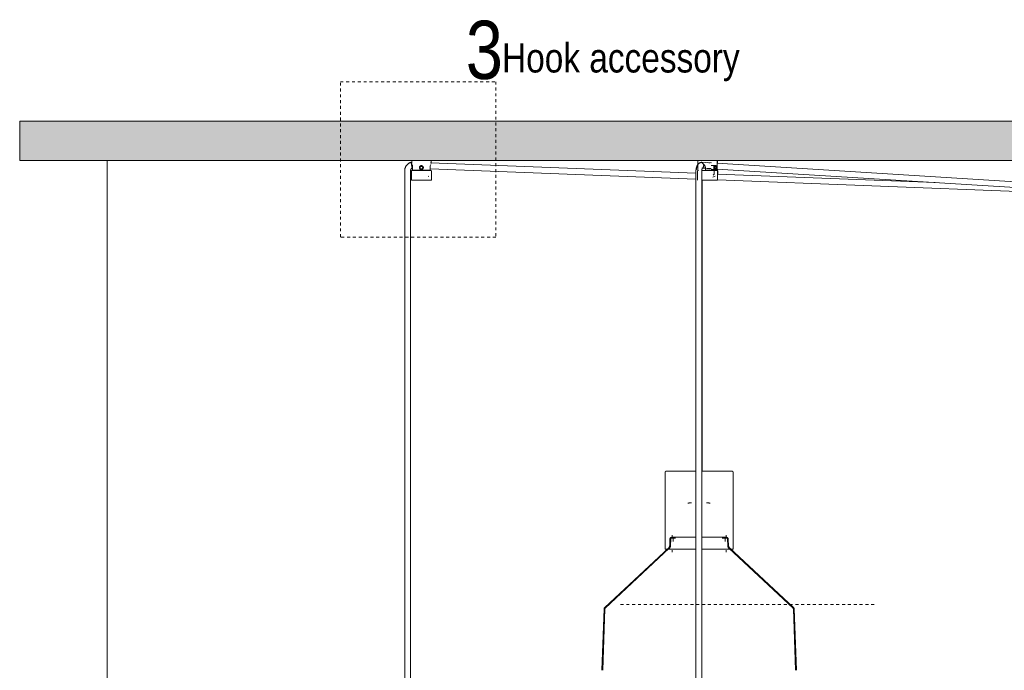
# Model space of a CAD drawing. Header units: millimetres. Extents: x 5395 to 10045, y 397 to 7363.
# Tile 3 of 9: x 5395 to 6408, y 1475 to 2145. Entities that reach past the tile are written whole.
import ezdxf

# ---------------------------------------------------------------- set-up
doc = ezdxf.new("R2010")
doc.units = ezdxf.units.MM
doc.linetypes.add('Dash', pattern=[6, 3, -3])
doc.layers.add('A-ANNO-DIMS', color=7, linetype='Dash', lineweight=9, true_color=0xd2d2d2)
for name, color, linetype, lineweight in [('A-ANNO-DIMS-15', 7, 'Continuous', 9), ('A-CLNG', 7, 'Continuous', 9), ('E-LITE-EQPM', 7, 'Continuous', 20), ('G-ANNO-TEXT', 7, 'Continuous', 9)]:
    doc.layers.add(name, color=color, linetype=linetype, lineweight=lineweight)
doc.styles.add('Arial Narrow', font='ARIALN.TTF', dxfattribs={"height": 33})
doc.styles.add('Arial Narrow_1', font='ARIALN.TTF', dxfattribs={"height": 60})
doc.styles.add('Arial Narrow_2', font='ARIALN.TTF', dxfattribs={"height": 30})
doc.dimstyles.new('FARO_-_2_2mm_Arial_Narrow_mm_Inch_Left', dxfattribs={"dimscale": 304.8, "dimtxt": 33.773222, "dimasz": 0, "dimexe": 0.147638, "dimexo": 0.0625, "dimgap": 0.024606, "dimtad": 1, "dimdec": 0, "dimzin": 0, "dimdsep": 46, "dimtxsty": 'Arial Narrow', "dimblk1": 'NONE', "dimblk2": 'NONE', "dimsah": 1, "dimcen": 0.09, "dimadec": 0, "dimazin": 0, "dimtfac": 1, "dimtdec": 4, "dimtix": 1, "dimtmove": 0, "dimatfit": 3, "dimfxl": 0.049213, "dimfxlon": 1, "dimtvp": 1, "dimtolj": 1, "dimtzin": 0, "dimarcsym": 2})

# ---------------------------------------------------------------- blocks, each defined once
blk = doc.blocks.new('68593-7L_ 68594-7L KOMBO200 - 64314-44-7L SAMBA Black_ribbon beige pendant lamp ø450-7L-609791-Alzado_PDF')
at = {"layer": 'E-LITE-EQPM', "lineweight": 9}
for p, q in [((5798.3, 2000), (5798.3, 1997)), ((6090.8, 1986.9), (5817.7, 1997.6)), ((5818.3, 1997), (5818.3, 2000)), ((6092.7, 2000), (6092.7, 1990)), ((6092.8, 2000), (6096.4, 2000)), ((6092.9, 1996.1), (6092.9, 1994.8)), ((6096.9, 1998.2), (6096.1, 1998.2)), ((6096.4, 2000), (6112.7, 2000)), ((6106.9, 1997.7), (6102.9, 1997.9)), ((6515.4, 1972.2), (6112.3, 1997.4)), ((6112.7, 1990), (6112.7, 2000)), ((6112.9, 1997.3), (6112.9, 2000)), ((5791.1, 1989.5), (5791.1, 1983.8)), ((5797.1, 1983.8), (5797.1, 1989.5)), ((5798, 1989.3), (5798, 1979.8)), ((5798.8, 1992.2), (5799.1, 1992.2)), ((5799.3, 1992.7), (5799.3, 1990)), ((5817.3, 1990), (5799.3, 1990)), ((5802.9, 1990), (5802.9, 1989.7)), ((5806.5, 1992), (5807.1, 1991.9)), ((5806.8, 1993.3), (5808.3, 1994.4)), ((5807.3, 1991.5), (5806.8, 1993.3)), ((5807.2, 1991.8), (5807.3, 1991.5)), ((5808.3, 1991.5), (5807.3, 1991.5)), ((5807.3, 1991.5), (5807.5, 1991.5)), ((5808.3, 1994.4), (5809.8, 1993.3)), ((5809.2, 1991.5), (5808.3, 1991.5)), ((5809, 1991.5), (5809.2, 1991.5)), ((5809.8, 1993.3), (5809.2, 1991.5)), ((5809.2, 1991.5), (5809.3, 1991.8)), ((5809.4, 1991.9), (5810, 1991.9)), ((5811.5, 1989.8), (5810.8, 1989.8)), ((5813.7, 1989.8), (5813.7, 1990)), ((5817.3, 1990), (5817.3, 1992.7)), ((5817.3, 1991.6), (6090.8, 1980.9)), ((5818.6, 1979.8), (5818.6, 1989.3)), ((6090.8, 1989.5), (6090.8, 1983.8)), ((6092.4, 1989.3), (6092.4, 1979.8)), ((6096.9, 1992.2), (6096.8, 1992.2)), ((6096.8, 1983.8), (6096.8, 1989.5)), ((6101.2, 1989.8), (6098.3, 1989.8)), ((6100.5, 1992.7), (6100.5, 1990)), ((6112.5, 1990), (6100.5, 1990)), ((6102.5, 1992), (6106.3, 1991.7)), ((6102.7, 1990), (6102.7, 1989.8)), ((6102.7, 1990), (6102.7, 1989.8)), ((6111.1, 1994.8), (6106.5, 1994.8)), ((6106.5, 1990.8), (6111.1, 1990.8)), ((6108.4, 1985), (6109.6, 1986)), ((6110.1, 1993.3), (6109.1, 1993.3)), ((6109.5, 1989.7), (6109.5, 1990)), ((6109.6, 1986), (6109.6, 1990)), ((6109.7, 1990), (6109.7, 1989.8)), ((6109.9, 1989.8), (6109.9, 1990)), ((6110.1, 1993.3), (6111.1, 1994.4)), ((6110.5, 1991.5), (6110.1, 1993.3)), ((6110.5, 1989.8), (6110.2, 1989.8)), ((6110.7, 1993.3), (6110.4, 1993.6)), ((6110.4, 1991.9), (6110.7, 1993.3)), ((6110.5, 1989.8), (6110.5, 1989.8)), ((6111.1, 1991.5), (6110.6, 1991.5)), ((6112, 1993.3), (6110.7, 1993.3)), ((6111.1, 1994.4), (6112, 1993.3)), ((6111.6, 1991.5), (6111.1, 1991.5)), ((6112, 1993.3), (6111.6, 1991.5)), ((6112.4, 1991.3), (6515.1, 1966.2)), ((6112.5, 1990), (6112.5, 1990)), ((6112.9, 1990), (6112.9, 1991.3)), ((6337, 1977.3), (6112.9, 1986.1)), ((6113, 1979.8), (6113, 1989.3)), ((6113.2, 1986.1), (6113.2, 1989.3)), ((5791.1, 1983.8), (5791.1, 1280)), ((5797.1, 1280), (5797.1, 1983.8)), ((5798, 1979.8), (5818.6, 1979.8)), ((5815.3, 1983.6), (5816, 1983.8)), ((6090.8, 1983.8), (6090.8, 880)), ((6096.8, 880), (6096.8, 1983.8)), ((6096.8, 1979.8), (6113, 1979.8)), ((6097.1, 1680), (6097.1, 1979.8)), ((6108.1, 1983), (6110.5, 1983.8)), ((6112.9, 1980.1), (6467.9, 1966.2)), ((6113, 1979.8), (6113.1, 1979.8)), ((6113.2, 1979.8), (6113.2, 1980.1)), ((6059.1, 1679.1), (6059.1, 1600)), ((6129.1, 1600), (6129.1, 1679.1)), ((6066.3, 1614.1), (6066.3, 1612.1)), ((6121.8, 1612.1), (6121.8, 1614.1)), ((6062.9, 1601.3), (5996.9, 1539.8)), ((6064, 1610.1), (6063.8, 1603.2)), ((6064.8, 1610.1), (6064.6, 1603.2)), ((6067.4, 1610.5), (6067.4, 1607.6)), ((6120.8, 1607.6), (6120.8, 1610.5)), ((6123.6, 1603.2), (6123.3, 1610.1)), ((6124.4, 1603.2), (6124.1, 1610.1)), ((6191.2, 1539.8), (6125.3, 1601.3)), ((6063.4, 1600.7), (5997.5, 1539.2)), ((6059.1, 1600), (6086.4, 1600)), ((6066.3, 1598.7), (6066.3, 1596.7)), ((6086.4, 1600), (6090.8, 1600)), ((6096.8, 1600), (6129, 1600)), ((6121.8, 1596.7), (6121.8, 1598.7)), ((6190.7, 1539.2), (6124.7, 1600.7)), ((5996.3, 1538.3), (5994.1, 1475.1)), ((5997.1, 1538.3), (5994.9, 1475.1)), ((6193.3, 1475.1), (6191.1, 1538.3)), ((6194.1, 1475.1), (6191.9, 1538.3))]:
    blk.add_line(p, q, dxfattribs=at)
at = {"layer": 'E-LITE-EQPM', "lineweight": 9, "flags": 128}
for points in [[(5797.8, 1998.2), (5797.4, 1998.1), (5797.1, 1998), (5796.7, 1997.9), (5796.4, 1997.7), (5796.1, 1997.6), (5795.8, 1997.4), (5795.4, 1997.2), (5795.1, 1997), (5794.8, 1996.8), (5794.6, 1996.6), (5794.3, 1996.4), (5794, 1996.1), (5793.7, 1995.9), (5793.5, 1995.6), (5793.3, 1995.3), (5793, 1995.1), (5792.8, 1994.8), (5792.6, 1994.5), (5792.4, 1994.2), (5792.2, 1993.9), (5792.1, 1993.5), (5791.9, 1993.2), (5791.8, 1992.9), (5791.6, 1992.5), (5791.5, 1992.2), (5791.4, 1991.9), (5791.3, 1991.5), (5791.3, 1991.2), (5791.2, 1990.8), (5791.1, 1990.4), (5791.1, 1990.1), (5791.1, 1989.7), (5791.1, 1989.5)], [(6095.4, 1998.1), (6095.1, 1997.9), (6094.8, 1997.8), (6094.5, 1997.6), (6094.3, 1997.4), (6094, 1997.2), (6093.8, 1997), (6093.5, 1996.8), (6093.3, 1996.6), (6093.1, 1996.3), (6092.9, 1996.1), (6092.7, 1995.8), (6092.5, 1995.6), (6092.4, 1995.3), (6092.2, 1995.1), (6092.1, 1994.8), (6091.9, 1994.5), (6091.8, 1994.2), (6091.7, 1994), (6091.6, 1993.7), (6091.5, 1993.4), (6091.4, 1993.1), (6091.3, 1992.8), (6091.2, 1992.5), (6091.1, 1992.2), (6091.1, 1991.9), (6091, 1991.6), (6090.9, 1991.2), (6090.9, 1990.9), (6090.9, 1990.6), (6090.8, 1990.3), (6090.8, 1990), (6090.8, 1989.7), (6090.8, 1989.5)], [(6096.9, 1998.2), (6100.6, 1998.1), (6104.2, 1997.8), (6105.4, 1997.6)], [(5797.1, 1989.5), (5797.1, 1989.6), (5797.1, 1989.7), (5797.1, 1989.8), (5797.1, 1990), (5797.2, 1990.1), (5797.2, 1990.2), (5797.2, 1990.3), (5797.3, 1990.4), (5797.3, 1990.6), (5797.3, 1990.7), (5797.4, 1990.8), (5797.4, 1990.9), (5797.5, 1991), (5797.6, 1991.1), (5797.6, 1991.2), (5797.7, 1991.3), (5797.8, 1991.4), (5797.9, 1991.5), (5797.9, 1991.6), (5798, 1991.7), (5798.1, 1991.7), (5798.2, 1991.8), (5798.3, 1991.9), (5798.4, 1992), (5798.5, 1992), (5798.6, 1992.1), (5798.7, 1992.2), (5798.8, 1992.2)], [(5798, 1989.3), (5798, 1989.3), (5798, 1989.3), (5798, 1989.3), (5798, 1989.3), (5798, 1989.4), (5798, 1989.4), (5798, 1989.4), (5798, 1989.4), (5798, 1989.4), (5798, 1989.5), (5798, 1989.5), (5798, 1989.5), (5798, 1989.5), (5798.1, 1989.5), (5798.1, 1989.6), (5798.1, 1989.6), (5798.1, 1989.6), (5798.1, 1989.6), (5798.1, 1989.6), (5798.1, 1989.6), (5798.1, 1989.6), (5798.2, 1989.7), (5798.2, 1989.7), (5798.2, 1989.7), (5798.2, 1989.7), (5798.2, 1989.7), (5798.2, 1989.7), (5798.3, 1989.7), (5798.3, 1989.7), (5798.3, 1989.7), (5798.3, 1989.7), (5798.3, 1989.8), (5798.4, 1989.8), (5798.4, 1989.8), (5798.4, 1989.8), (5798.4, 1989.8), (5798.4, 1989.8), (5798.5, 1989.8), (5798.5, 1989.8), (5798.5, 1989.8)], [(5798.5, 1989.8), (5798.5, 1989.8), (5798.5, 1989.8), (5798.5, 1989.8), (5798.6, 1989.8), (5798.7, 1989.8), (5798.8, 1989.8), (5798.9, 1989.8), (5799, 1989.8), (5799.1, 1989.8), (5799.3, 1989.8), (5799.4, 1989.8), (5799.6, 1989.8), (5799.8, 1989.8)], [(5818.1, 1989.8), (5818, 1989.8), (5818, 1989.8), (5818, 1989.8), (5817.9, 1989.8), (5817.9, 1989.8), (5817.8, 1989.8), (5817.7, 1989.8), (5817.6, 1989.8), (5817.4, 1989.8), (5817.3, 1989.8), (5817.1, 1989.8), (5816.9, 1989.8), (5816.8, 1989.8), (5816.6, 1989.8), (5816.3, 1989.8), (5816.1, 1989.8), (5815.9, 1989.8), (5815.6, 1989.8), (5815.4, 1989.8), (5815.1, 1989.8), (5814.8, 1989.8), (5814.5, 1989.8), (5814.2, 1989.8), (5813.9, 1989.8), (5813.6, 1989.8), (5813.2, 1989.8), (5812.9, 1989.8), (5812.5, 1989.8), (5812.2, 1989.8), (5811.8, 1989.8), (5811.4, 1989.8), (5811.1, 1989.8), (5810.7, 1989.8), (5810.3, 1989.8), (5809.9, 1989.8), (5809.5, 1989.8), (5809.2, 1989.8), (5808.8, 1989.8), (5808.4, 1989.8), (5808, 1989.8), (5807.6, 1989.8), (5807.2, 1989.8), (5806.8, 1989.8), (5806.4, 1989.8), (5806, 1989.8), (5805.7, 1989.8), (5805.3, 1989.8), (5804.9, 1989.8), (5804.6, 1989.8), (5804.2, 1989.8), (5803.8, 1989.8), (5803.5, 1989.8), (5803.2, 1989.8), (5802.8, 1989.8), (5802.5, 1989.8), (5802.2, 1989.8), (5801.9, 1989.8), (5801.6, 1989.8), (5801.3, 1989.8), (5801, 1989.8), (5800.8, 1989.8), (5800.5, 1989.8), (5800.3, 1989.8), (5800.1, 1989.8), (5799.9, 1989.8), (5799.7, 1989.8), (5799.5, 1989.8), (5799.3, 1989.8), (5799.2, 1989.8), (5799, 1989.8), (5798.9, 1989.8), (5798.8, 1989.8), (5798.7, 1989.8), (5798.6, 1989.8), (5798.6, 1989.8), (5798.5, 1989.8), (5798.5, 1989.8), (5798.5, 1989.8), (5798.5, 1989.8)], [(5809.3, 1991.8), (5809.8, 1991.8), (5809.9, 1991.8)], [(5816.8, 1989.8), (5817, 1989.8), (5817.2, 1989.8), (5817.4, 1989.8), (5817.5, 1989.8), (5817.6, 1989.8), (5817.7, 1989.8), (5817.8, 1989.8), (5817.9, 1989.8), (5818, 1989.8), (5818, 1989.8), (5818, 1989.8), (5818.1, 1989.8), (5818.1, 1989.8)], [(5818.1, 1989.8), (5818.1, 1989.8), (5818.1, 1989.8), (5818.1, 1989.8), (5818.1, 1989.8), (5818.2, 1989.8), (5818.2, 1989.8), (5818.2, 1989.8), (5818.2, 1989.7), (5818.2, 1989.7), (5818.3, 1989.7), (5818.3, 1989.7), (5818.3, 1989.7), (5818.3, 1989.7), (5818.3, 1989.7), (5818.3, 1989.7), (5818.4, 1989.7), (5818.4, 1989.7), (5818.4, 1989.6), (5818.4, 1989.6), (5818.4, 1989.6), (5818.4, 1989.6), (5818.4, 1989.6), (5818.5, 1989.6), (5818.5, 1989.6), (5818.5, 1989.5), (5818.5, 1989.5), (5818.5, 1989.5), (5818.5, 1989.5), (5818.5, 1989.5), (5818.5, 1989.5), (5818.5, 1989.4), (5818.5, 1989.4), (5818.5, 1989.4), (5818.5, 1989.4), (5818.6, 1989.4), (5818.6, 1989.3), (5818.6, 1989.3), (5818.6, 1989.3), (5818.6, 1989.3), (5818.6, 1989.3)], [(6092.9, 1995.8), (6092.8, 1995.6), (6092.6, 1995.3), (6092.5, 1995.1), (6092.3, 1994.8), (6092.2, 1994.5), (6092, 1994.2), (6091.9, 1994), (6091.8, 1993.7), (6091.7, 1993.4), (6091.6, 1993.1), (6091.5, 1992.8), (6091.4, 1992.5), (6091.4, 1992.2), (6091.3, 1991.9), (6091.2, 1991.6), (6091.2, 1991.2), (6091.1, 1990.9), (6091.1, 1990.6), (6091.1, 1990.4)], [(6092.4, 1989.3), (6092.4, 1989.3), (6092.4, 1989.3), (6092.4, 1989.3), (6092.4, 1989.3), (6092.4, 1989.4), (6092.4, 1989.4), (6092.4, 1989.4), (6092.4, 1989.4), (6092.4, 1989.4), (6092.4, 1989.5), (6092.4, 1989.5), (6092.4, 1989.5), (6092.5, 1989.5), (6092.5, 1989.5), (6092.5, 1989.6), (6092.5, 1989.6), (6092.5, 1989.6), (6092.5, 1989.6), (6092.5, 1989.6), (6092.5, 1989.6), (6092.6, 1989.6), (6092.6, 1989.7), (6092.6, 1989.7), (6092.6, 1989.7), (6092.6, 1989.7), (6092.6, 1989.7), (6092.7, 1989.7), (6092.7, 1989.7), (6092.7, 1989.7), (6092.7, 1989.7), (6092.7, 1989.7), (6092.7, 1989.8), (6092.8, 1989.8), (6092.8, 1989.8), (6092.8, 1989.8), (6092.8, 1989.8), (6092.8, 1989.8), (6092.9, 1989.8), (6092.9, 1989.8)], [(6093.4, 1989.8), (6093.3, 1989.8), (6093.2, 1989.8), (6093.1, 1989.8), (6093, 1989.8), (6093, 1989.8), (6092.9, 1989.8), (6092.9, 1989.8), (6092.9, 1989.8)], [(6092.9, 1989.8), (6092.9, 1989.8), (6093, 1989.8), (6093, 1989.8), (6093.1, 1989.8)], [(6112.5, 1989.8), (6112.5, 1989.8), (6112.4, 1989.8), (6112.4, 1989.8), (6112.3, 1989.8), (6112.3, 1989.8), (6112.2, 1989.8), (6112.1, 1989.8), (6112, 1989.8), (6111.8, 1989.8), (6111.7, 1989.8), (6111.5, 1989.8), (6111.4, 1989.8), (6111.2, 1989.8), (6111, 1989.8), (6110.8, 1989.8), (6110.5, 1989.8), (6110.3, 1989.8), (6110, 1989.8), (6109.8, 1989.8), (6109.5, 1989.8), (6109.2, 1989.8), (6108.9, 1989.8), (6108.6, 1989.8), (6108.3, 1989.8), (6108, 1989.8), (6107.6, 1989.8), (6107.3, 1989.8), (6106.9, 1989.8), (6106.6, 1989.8), (6106.2, 1989.8), (6105.9, 1989.8), (6105.5, 1989.8), (6105.1, 1989.8), (6104.7, 1989.8), (6104.3, 1989.8), (6104, 1989.8), (6103.6, 1989.8), (6103.2, 1989.8), (6102.8, 1989.8), (6102.4, 1989.8), (6102, 1989.8), (6101.6, 1989.8), (6101.2, 1989.8), (6100.8, 1989.8), (6100.5, 1989.8), (6100.1, 1989.8), (6099.7, 1989.8), (6099.3, 1989.8), (6099, 1989.8), (6098.6, 1989.8), (6098.3, 1989.8), (6097.9, 1989.8), (6097.6, 1989.8), (6097.2, 1989.8), (6096.9, 1989.8), (6096.6, 1989.8), (6096.6, 1989.8)], [(6097.8, 1992.6), (6097.8, 1992.5), (6097.8, 1992.5), (6097.7, 1992.5), (6097.7, 1992.5), (6097.6, 1992.4), (6097.6, 1992.4), (6097.6, 1992.3), (6097.5, 1992.2), (6097.5, 1992.2), (6097.4, 1992.1), (6097.4, 1992), (6097.3, 1991.9), (6097.3, 1991.8), (6097.2, 1991.7), (6097.2, 1991.5), (6097.1, 1991.4), (6097.1, 1991.3), (6097, 1991.1), (6097, 1991), (6097, 1990.8), (6096.9, 1990.7), (6096.9, 1990.5), (6096.9, 1990.4), (6096.9, 1990.2), (6096.8, 1990.1), (6096.8, 1989.9), (6096.8, 1989.7), (6096.8, 1989.6), (6096.8, 1989.5)], [(6096.9, 1992.2), (6100.2, 1992.1), (6103.4, 1991.8), (6104.5, 1991.6)], [(6109.4, 1989.8), (6109.7, 1989.8), (6109.9, 1989.8), (6110.2, 1989.8)], [(6110.4, 1989.8), (6110.7, 1989.8), (6110.9, 1989.8), (6111.1, 1989.8), (6111.3, 1989.8), (6111.5, 1989.8), (6111.6, 1989.8), (6111.8, 1989.8), (6111.9, 1989.8), (6112, 1989.8), (6112.2, 1989.8), (6112.2, 1989.8), (6112.3, 1989.8), (6112.4, 1989.8), (6112.4, 1989.8), (6112.5, 1989.8), (6112.5, 1989.8), (6112.5, 1989.8)], [(6110.5, 1989.8), (6110.7, 1989.8), (6111, 1989.8), (6111.2, 1989.8), (6111.4, 1989.8), (6111.6, 1989.8), (6111.7, 1989.8), (6111.9, 1989.8), (6112.1, 1989.8), (6112.2, 1989.8), (6112.3, 1989.8), (6112.4, 1989.8), (6112.5, 1989.8), (6112.6, 1989.8), (6112.6, 1989.8), (6112.7, 1989.8), (6112.7, 1989.8), (6112.7, 1989.8)], [(6112.7, 1989.8), (6112.7, 1989.8), (6112.7, 1989.8), (6112.6, 1989.8), (6112.6, 1989.8), (6112.5, 1989.8), (6112.4, 1989.8), (6112.3, 1989.8), (6112.2, 1989.8), (6112.1, 1989.8), (6111.9, 1989.8), (6111.8, 1989.8), (6111.6, 1989.8), (6111.4, 1989.8), (6111.2, 1989.8), (6111, 1989.8), (6110.8, 1989.8), (6110.5, 1989.8)], [(6112.5, 1989.8), (6112.5, 1989.8), (6112.5, 1989.8), (6112.5, 1989.8), (6112.6, 1989.8), (6112.6, 1989.8), (6112.6, 1989.8), (6112.6, 1989.8), (6112.6, 1989.7), (6112.6, 1989.7), (6112.7, 1989.7), (6112.7, 1989.7), (6112.7, 1989.7), (6112.7, 1989.7), (6112.7, 1989.7), (6112.8, 1989.7), (6112.8, 1989.7), (6112.8, 1989.7), (6112.8, 1989.6), (6112.8, 1989.6), (6112.8, 1989.6), (6112.8, 1989.6), (6112.9, 1989.6), (6112.9, 1989.6), (6112.9, 1989.6), (6112.9, 1989.5), (6112.9, 1989.5), (6112.9, 1989.5), (6112.9, 1989.5), (6112.9, 1989.5), (6112.9, 1989.5), (6112.9, 1989.4), (6113, 1989.4), (6113, 1989.4), (6113, 1989.4), (6113, 1989.4), (6113, 1989.3), (6113, 1989.3), (6113, 1989.3), (6113, 1989.3), (6113, 1989.3)], [(6112.7, 1989.8), (6112.7, 1989.8), (6112.7, 1989.8), (6112.8, 1989.8), (6112.8, 1989.8), (6112.8, 1989.8), (6112.8, 1989.8), (6112.8, 1989.8), (6112.9, 1989.7), (6112.9, 1989.7), (6112.9, 1989.7), (6112.9, 1989.7), (6112.9, 1989.7), (6113, 1989.7), (6113, 1989.7), (6113, 1989.7), (6113, 1989.7), (6113, 1989.7), (6113, 1989.6), (6113.1, 1989.6), (6113.1, 1989.6), (6113.1, 1989.6), (6113.1, 1989.6), (6113.1, 1989.6), (6113.1, 1989.6), (6113.1, 1989.5), (6113.1, 1989.5), (6113.2, 1989.5), (6113.2, 1989.5), (6113.2, 1989.5), (6113.2, 1989.5), (6113.2, 1989.4), (6113.2, 1989.4), (6113.2, 1989.4), (6113.2, 1989.4), (6113.2, 1989.4), (6113.2, 1989.3), (6113.2, 1989.3), (6113.2, 1989.3), (6113.2, 1989.3), (6113.2, 1989.3)], [(6059.1, 1679.1), (6059.1, 1679.1), (6059.1, 1679.1), (6059.1, 1679.2), (6059.1, 1679.2), (6059.1, 1679.2), (6059.1, 1679.3), (6059.1, 1679.3), (6059.1, 1679.4), (6059.1, 1679.4), (6059.1, 1679.4), (6059.2, 1679.5), (6059.2, 1679.5), (6059.2, 1679.5), (6059.2, 1679.6), (6059.2, 1679.6), (6059.3, 1679.6), (6059.3, 1679.6), (6059.3, 1679.7), (6059.3, 1679.7), (6059.4, 1679.7), (6059.4, 1679.8), (6059.4, 1679.8), (6059.4, 1679.8), (6059.5, 1679.8), (6059.5, 1679.8), (6059.5, 1679.9), (6059.6, 1679.9), (6059.6, 1679.9), (6059.6, 1679.9), (6059.7, 1679.9), (6059.7, 1679.9), (6059.7, 1680), (6059.8, 1680), (6059.8, 1680), (6059.9, 1680), (6059.9, 1680), (6059.9, 1680), (6060, 1680), (6060, 1680), (6060, 1680)], [(6086.6, 1680), (6085.3, 1680), (6084, 1680), (6082.7, 1680), (6081.4, 1680), (6080.2, 1680), (6079, 1680), (6077.7, 1680), (6076.6, 1680), (6075.4, 1680), (6074.3, 1680), (6073.2, 1680), (6072.1, 1680), (6071.1, 1680), (6070.1, 1680), (6069.2, 1680), (6068.3, 1680), (6067.4, 1680), (6066.6, 1680), (6065.8, 1680), (6065.1, 1680), (6064.4, 1680), (6063.7, 1680), (6063.1, 1680), (6062.6, 1680), (6062.1, 1680), (6061.6, 1680), (6061.3, 1680), (6060.9, 1680), (6060.6, 1680), (6060.4, 1680), (6060.2, 1680), (6060.1, 1680), (6060, 1680), (6060, 1680)], [(6060, 1680), (6060, 1680), (6060.1, 1680), (6060.3, 1680), (6060.5, 1680), (6060.7, 1680), (6061, 1680), (6061.3, 1680), (6061.7, 1680), (6062.2, 1680), (6062.7, 1680), (6063.3, 1680), (6063.9, 1680), (6064.5, 1680), (6065.2, 1680), (6066, 1680), (6066.8, 1680), (6067.6, 1680), (6068.5, 1680), (6069.4, 1680), (6070.3, 1680), (6071.3, 1680), (6072.4, 1680), (6073.4, 1680), (6074.5, 1680), (6075.7, 1680), (6076.8, 1680), (6078, 1680), (6079.2, 1680), (6080.5, 1680), (6081.7, 1680), (6083, 1680), (6084.3, 1680), (6085.6, 1680), (6086.6, 1680)], [(6090.8, 1680), (6090.4, 1680), (6089, 1680), (6087.7, 1680), (6086.6, 1680)], [(6128.1, 1680), (6128.1, 1680), (6128, 1680), (6127.9, 1680), (6127.7, 1680), (6127.4, 1680), (6127.1, 1680), (6126.8, 1680), (6126.4, 1680), (6125.9, 1680), (6125.4, 1680), (6124.9, 1680), (6124.3, 1680), (6123.6, 1680), (6122.9, 1680), (6122.2, 1680), (6121.4, 1680), (6120.5, 1680), (6119.7, 1680), (6118.8, 1680), (6117.8, 1680), (6116.8, 1680), (6115.8, 1680), (6114.7, 1680), (6113.6, 1680), (6112.5, 1680), (6111.3, 1680), (6110.1, 1680), (6108.9, 1680), (6107.7, 1680), (6106.4, 1680), (6105.1, 1680), (6103.8, 1680), (6102.5, 1680), (6101.2, 1680), (6099.9, 1680), (6098.5, 1680), (6097.2, 1680), (6096.8, 1680)], [(6101.5, 1680), (6102.8, 1680), (6104.1, 1680), (6105.4, 1680), (6106.7, 1680), (6108, 1680), (6109.2, 1680), (6110.4, 1680), (6111.6, 1680), (6112.7, 1680), (6113.9, 1680), (6114.9, 1680), (6116, 1680), (6117, 1680), (6118, 1680), (6119, 1680), (6119.9, 1680), (6120.7, 1680), (6121.6, 1680), (6122.4, 1680), (6123.1, 1680), (6123.8, 1680), (6124.4, 1680), (6125, 1680), (6125.6, 1680), (6126, 1680), (6126.5, 1680), (6126.9, 1680), (6127.2, 1680), (6127.5, 1680), (6127.7, 1680), (6127.9, 1680), (6128, 1680), (6128.1, 1680), (6128.1, 1680)], [(6128.1, 1680), (6128.2, 1680), (6128.2, 1680), (6128.2, 1680), (6128.3, 1680), (6128.3, 1680), (6128.3, 1680), (6128.4, 1680), (6128.4, 1680), (6128.5, 1679.9), (6128.5, 1679.9), (6128.5, 1679.9), (6128.6, 1679.9), (6128.6, 1679.9), (6128.6, 1679.9), (6128.7, 1679.8), (6128.7, 1679.8), (6128.7, 1679.8), (6128.7, 1679.8), (6128.8, 1679.7), (6128.8, 1679.7), (6128.8, 1679.7), (6128.9, 1679.7), (6128.9, 1679.6), (6128.9, 1679.6), (6128.9, 1679.6), (6128.9, 1679.5), (6129, 1679.5), (6129, 1679.5), (6129, 1679.4), (6129, 1679.4), (6129, 1679.4), (6129, 1679.3), (6129, 1679.3), (6129, 1679.3), (6129.1, 1679.2), (6129.1, 1679.2), (6129.1, 1679.1), (6129.1, 1679.1), (6129.1, 1679.1), (6129.1, 1679.1)], [(6082.6, 1647.1), (6082.9, 1647.2), (6083.2, 1647.3), (6083.6, 1647.3), (6083.9, 1647.4), (6084.3, 1647.4), (6084.6, 1647.4), (6085, 1647.5)], [(6086.2, 1647.5), (6086.1, 1647.5), (6085.9, 1647.5), (6085.8, 1647.5), (6085.6, 1647.5), (6085.5, 1647.5), (6085.4, 1647.5), (6085.3, 1647.5), (6085.2, 1647.5), (6085.2, 1647.5), (6085.1, 1647.5), (6085.1, 1647.5), (6085.1, 1647.5)], [(6085.1, 1647.5), (6085.1, 1647.5), (6085.1, 1647.5)], [(6103, 1647.5), (6103, 1647.5), (6103, 1647.5), (6102.9, 1647.5), (6102.9, 1647.5), (6102.8, 1647.5), (6102.7, 1647.5), (6102.6, 1647.5), (6102.5, 1647.5), (6102.3, 1647.5), (6102.2, 1647.5), (6102, 1647.5), (6101.9, 1647.5), (6101.7, 1647.5)], [(6103, 1647.5), (6103, 1647.5), (6103.1, 1647.5)], [(6103.4, 1647.5), (6103.8, 1647.4), (6104.1, 1647.4), (6104.5, 1647.3), (6104.8, 1647.3), (6105.1, 1647.2), (6105.5, 1647.1)], [(6064, 1610.1), (6064, 1610.2), (6064, 1610.3), (6064, 1610.4), (6064, 1610.5), (6064, 1610.5), (6064.1, 1610.6), (6064.1, 1610.7), (6064.1, 1610.8), (6064.1, 1610.8), (6064.2, 1610.9), (6064.2, 1611), (6064.3, 1611.1), (6064.3, 1611.1), (6064.3, 1611.2), (6064.4, 1611.3), (6064.4, 1611.3), (6064.5, 1611.4), (6064.5, 1611.5), (6064.6, 1611.5), (6064.7, 1611.6), (6064.7, 1611.6), (6064.8, 1611.7), (6064.8, 1611.7), (6064.9, 1611.8), (6065, 1611.8), (6065.1, 1611.8), (6065.1, 1611.9), (6065.2, 1611.9), (6065.3, 1611.9), (6065.3, 1612), (6065.4, 1612), (6065.5, 1612), (6065.6, 1612), (6065.7, 1612.1), (6065.7, 1612.1), (6065.8, 1612.1), (6065.9, 1612.1), (6066, 1612.1), (6066, 1612.1)], [(6064.8, 1610.1), (6064.8, 1610.2), (6064.8, 1610.2), (6064.8, 1610.3), (6064.8, 1610.3), (6064.8, 1610.4), (6064.8, 1610.4), (6064.9, 1610.4), (6064.9, 1610.5), (6064.9, 1610.5), (6064.9, 1610.6), (6064.9, 1610.6), (6065, 1610.7), (6065, 1610.7), (6065, 1610.8), (6065, 1610.8), (6065.1, 1610.8), (6065.1, 1610.9), (6065.1, 1610.9), (6065.2, 1610.9), (6065.2, 1611), (6065.2, 1611), (6065.3, 1611), (6065.3, 1611.1), (6065.3, 1611.1), (6065.4, 1611.1), (6065.4, 1611.1), (6065.5, 1611.2), (6065.5, 1611.2), (6065.6, 1611.2), (6065.6, 1611.2), (6065.7, 1611.2), (6065.7, 1611.3), (6065.8, 1611.3), (6065.8, 1611.3), (6065.8, 1611.3), (6065.9, 1611.3), (6065.9, 1611.3), (6066, 1611.3), (6066, 1611.3)], [(6090.8, 1612.1), (6090.6, 1612.1), (6089.5, 1612.1), (6088.4, 1612.1), (6087.3, 1612.1), (6086.2, 1612.1), (6085.1, 1612.1), (6084.1, 1612.1), (6083, 1612.1), (6082, 1612.1), (6081, 1612.1), (6080, 1612.1), (6079.1, 1612.1), (6078.1, 1612.1), (6077.2, 1612.1), (6076.3, 1612.1), (6075.5, 1612.1), (6074.6, 1612.1), (6073.8, 1612.1), (6073.1, 1612.1), (6072.4, 1612.1), (6071.7, 1612.1), (6071, 1612.1), (6070.4, 1612.1), (6069.8, 1612.1), (6069.3, 1612.1), (6068.8, 1612.1), (6068.3, 1612.1), (6067.9, 1612.1), (6067.5, 1612.1), (6067.2, 1612.1), (6066.9, 1612.1), (6066.6, 1612.1), (6066.4, 1612.1), (6066.2, 1612.1), (6066.1, 1612.1), (6066, 1612.1), (6066, 1612.1), (6066, 1612.1)], [(6066, 1612.1), (6066, 1612.1), (6066.1, 1612.1), (6066.2, 1612.1), (6066.4, 1612.1), (6066.6, 1612.1), (6066.8, 1612.1)], [(6069.8, 1611.3), (6069.3, 1611.3), (6068.8, 1611.3), (6068.3, 1611.3), (6067.9, 1611.3), (6067.5, 1611.3), (6067.2, 1611.3), (6066.9, 1611.3), (6066.6, 1611.3), (6066.4, 1611.3), (6066.2, 1611.3), (6066.1, 1611.3), (6066, 1611.3), (6066, 1611.3), (6066, 1611.3)], [(6066, 1611.3), (6066, 1611.3), (6066.1, 1611.3), (6066.2, 1611.3), (6066.4, 1611.3), (6066.6, 1611.3)], [(6111.6, 1612.1), (6110.7, 1612.1), (6109.8, 1612.1), (6108.9, 1612.1), (6107.9, 1612.1), (6106.9, 1612.1), (6105.9, 1612.1), (6104.9, 1612.1), (6103.8, 1612.1), (6102.8, 1612.1), (6101.7, 1612.1), (6100.6, 1612.1), (6099.5, 1612.1), (6098.4, 1612.1), (6097.3, 1612.1), (6096.8, 1612.1)], [(6122.1, 1612.1), (6122.1, 1612.1), (6122, 1612.1), (6121.9, 1612.1), (6121.8, 1612.1), (6121.6, 1612.1), (6121.3, 1612.1), (6121, 1612.1), (6120.7, 1612.1), (6120.3, 1612.1), (6119.9, 1612.1), (6119.5, 1612.1), (6119, 1612.1), (6118.4, 1612.1), (6117.8, 1612.1), (6117.2, 1612.1), (6116.6, 1612.1), (6115.9, 1612.1), (6115.2, 1612.1), (6114.4, 1612.1), (6113.6, 1612.1), (6112.8, 1612.1), (6111.9, 1612.1), (6111.6, 1612.1)], [(6122.1, 1611.3), (6122.1, 1611.3), (6122, 1611.3), (6121.9, 1611.3), (6121.8, 1611.3), (6121.6, 1611.3), (6121.3, 1611.3), (6121, 1611.3), (6120.7, 1611.3), (6120.3, 1611.3), (6119.9, 1611.3), (6119.5, 1611.3), (6119, 1611.3), (6118.4, 1611.3), (6117.8, 1611.3)], [(6121.3, 1612.1), (6121.5, 1612.1), (6121.7, 1612.1), (6121.9, 1612.1), (6122, 1612.1), (6122.1, 1612.1), (6122.1, 1612.1), (6122.1, 1612.1)], [(6121.5, 1611.3), (6121.7, 1611.3), (6121.9, 1611.3), (6122, 1611.3), (6122.1, 1611.3), (6122.1, 1611.3), (6122.1, 1611.3)], [(6122.1, 1612.1), (6122.2, 1612.1), (6122.3, 1612.1), (6122.4, 1612.1), (6122.5, 1612.1), (6122.5, 1612.1), (6122.6, 1612), (6122.7, 1612), (6122.8, 1612), (6122.8, 1612), (6122.9, 1611.9), (6123, 1611.9), (6123.1, 1611.9), (6123.1, 1611.8), (6123.2, 1611.8), (6123.3, 1611.7), (6123.3, 1611.7), (6123.4, 1611.6), (6123.5, 1611.6), (6123.5, 1611.5), (6123.6, 1611.5), (6123.6, 1611.4), (6123.7, 1611.4), (6123.7, 1611.3), (6123.8, 1611.2), (6123.8, 1611.2), (6123.9, 1611.1), (6123.9, 1611), (6123.9, 1611), (6124, 1610.9), (6124, 1610.8), (6124, 1610.7), (6124.1, 1610.7), (6124.1, 1610.6), (6124.1, 1610.5), (6124.1, 1610.4), (6124.1, 1610.3), (6124.1, 1610.3), (6124.1, 1610.2), (6124.1, 1610.1)], [(6122.1, 1611.3), (6122.2, 1611.3), (6122.2, 1611.3), (6122.3, 1611.3), (6122.3, 1611.3), (6122.4, 1611.3), (6122.4, 1611.3), (6122.5, 1611.2), (6122.5, 1611.2), (6122.6, 1611.2), (6122.6, 1611.2), (6122.6, 1611.2), (6122.7, 1611.2), (6122.7, 1611.1), (6122.8, 1611.1), (6122.8, 1611.1), (6122.9, 1611), (6122.9, 1611), (6122.9, 1611), (6123, 1611), (6123, 1610.9), (6123, 1610.9), (6123.1, 1610.8), (6123.1, 1610.8), (6123.1, 1610.8), (6123.2, 1610.7), (6123.2, 1610.7), (6123.2, 1610.6), (6123.2, 1610.6), (6123.2, 1610.6), (6123.3, 1610.5), (6123.3, 1610.5), (6123.3, 1610.4), (6123.3, 1610.4), (6123.3, 1610.3), (6123.3, 1610.3), (6123.3, 1610.2), (6123.3, 1610.2), (6123.3, 1610.1), (6123.3, 1610.1)], [(6062.9, 1601.3), (6062.9, 1601.3), (6063, 1601.4), (6063.1, 1601.5), (6063.2, 1601.6), (6063.2, 1601.7), (6063.3, 1601.8), (6063.4, 1601.9), (6063.4, 1602), (6063.5, 1602.1), (6063.5, 1602.2), (6063.6, 1602.3), (6063.6, 1602.4), (6063.6, 1602.5), (6063.7, 1602.6), (6063.7, 1602.7), (6063.7, 1602.8), (6063.7, 1602.9), (6063.7, 1603), (6063.7, 1603.1), (6063.8, 1603.2)], [(6063.4, 1600.7), (6063.5, 1600.8), (6063.6, 1600.9), (6063.7, 1601), (6063.8, 1601.1), (6063.9, 1601.2), (6064, 1601.3), (6064, 1601.5), (6064.1, 1601.6), (6064.2, 1601.7), (6064.2, 1601.8), (6064.3, 1602), (6064.3, 1602.1), (6064.4, 1602.2), (6064.4, 1602.4), (6064.5, 1602.5), (6064.5, 1602.7), (6064.5, 1602.8), (6064.5, 1603), (6064.5, 1603.1), (6064.6, 1603.2)], [(6123.6, 1603.2), (6123.6, 1603), (6123.6, 1602.9), (6123.6, 1602.8), (6123.7, 1602.6), (6123.7, 1602.5), (6123.7, 1602.3), (6123.8, 1602.2), (6123.8, 1602.1), (6123.9, 1601.9), (6123.9, 1601.8), (6124, 1601.7), (6124.1, 1601.5), (6124.1, 1601.4), (6124.2, 1601.3), (6124.3, 1601.2), (6124.4, 1601.1), (6124.5, 1600.9), (6124.6, 1600.8), (6124.7, 1600.7), (6124.7, 1600.7)], [(6124.4, 1603.2), (6124.4, 1603.1), (6124.4, 1603), (6124.4, 1602.9), (6124.4, 1602.8), (6124.5, 1602.7), (6124.5, 1602.6), (6124.5, 1602.4), (6124.6, 1602.3), (6124.6, 1602.2), (6124.6, 1602.1), (6124.7, 1602), (6124.8, 1601.9), (6124.8, 1601.8), (6124.9, 1601.7), (6124.9, 1601.6), (6125, 1601.6), (6125.1, 1601.5), (6125.2, 1601.4), (6125.2, 1601.3), (6125.3, 1601.3)], [(5996.3, 1538.3), (5996.3, 1538.4), (5996.3, 1538.5), (5996.3, 1538.6), (5996.3, 1538.7), (5996.3, 1538.8), (5996.4, 1538.8), (5996.4, 1538.9), (5996.4, 1539), (5996.4, 1539.1), (5996.5, 1539.1), (5996.5, 1539.2), (5996.5, 1539.3), (5996.6, 1539.4), (5996.6, 1539.4), (5996.7, 1539.5), (5996.7, 1539.6), (5996.8, 1539.6), (5996.8, 1539.7), (5996.9, 1539.8), (5996.9, 1539.8)], [(5997.1, 1538.3), (5997.1, 1538.4), (5997.1, 1538.4), (5997.1, 1538.5), (5997.1, 1538.5), (5997.1, 1538.6), (5997.1, 1538.6), (5997.1, 1538.7), (5997.2, 1538.7), (5997.2, 1538.8), (5997.2, 1538.8), (5997.2, 1538.9), (5997.2, 1538.9), (5997.3, 1538.9), (5997.3, 1539), (5997.3, 1539), (5997.4, 1539.1), (5997.4, 1539.1), (5997.4, 1539.1), (5997.5, 1539.2), (5997.5, 1539.2)], [(6190.7, 1539.2), (6190.7, 1539.2), (6190.7, 1539.1), (6190.8, 1539.1), (6190.8, 1539.1), (6190.8, 1539), (6190.9, 1539), (6190.9, 1538.9), (6190.9, 1538.9), (6190.9, 1538.8), (6191, 1538.8), (6191, 1538.7), (6191, 1538.7), (6191, 1538.6), (6191, 1538.6), (6191, 1538.5), (6191, 1538.5), (6191.1, 1538.4), (6191.1, 1538.4), (6191.1, 1538.3), (6191.1, 1538.3)], [(6191.2, 1539.8), (6191.3, 1539.7), (6191.3, 1539.7), (6191.4, 1539.6), (6191.4, 1539.5), (6191.5, 1539.5), (6191.5, 1539.4), (6191.6, 1539.3), (6191.6, 1539.3), (6191.6, 1539.2), (6191.7, 1539.1), (6191.7, 1539), (6191.7, 1539), (6191.8, 1538.9), (6191.8, 1538.8), (6191.8, 1538.7), (6191.8, 1538.6), (6191.8, 1538.6), (6191.9, 1538.5), (6191.9, 1538.4), (6191.9, 1538.3)]]:
    blk.add_lwpolyline(points, dxfattribs=at)
at = {"layer": 'E-LITE-EQPM', "lineweight": 9}
for start, end in [(90, 270), (270, 90)]:
    blk.add_arc((5808.3, 1992.8), 2, start, end, dxfattribs=at)
for start_param, end_param in [(0, 3.141593), (3.141593, 6.283185)]:
    blk.add_ellipse((6111.1, 1992.8), major_axis=(0, 2), ratio=0.62535, start_param=start_param, end_param=end_param, dxfattribs=at)
for points, knots in [([(5797.8, 1998.2), (5797.8, 1998.2), (5797.8, 1998.1), (5797.9, 1997.5), (5798, 1996.7), (5798.1, 1995.9), (5798.2, 1995.1), (5798.4, 1994.4), (5798.4, 1993.9), (5798.5, 1993.5), (5798.6, 1993.3), (5798.6, 1993), (5798.7, 1992.8), (5798.8, 1992.4), (5798.8, 1992.2), (5798.8, 1992.2)], [0, 0, 0, 0, 0.111111, 0.222222, 0.333333, 0.444444, 0.513889, 0.583333, 0.652778, 0.6875, 0.722222, 0.756944, 0.791667, 0.861111, 1, 1, 1, 1]), ([(5817.3, 1992.7), (5817.3, 1993), (5817.3, 1993.6), (5817.5, 1994.9), (5817.7, 1995.7), (5817.9, 1996.1)], [0, 0, 0, 0, 0.1428571, 0.2857143, 0.5714286, 0.5714286, 0.5714286, 0.5714286]), ([(6096.1, 1998.2), (6096.4, 1998.2), (6097, 1998.1), (6097.7, 1997.5), (6098.3, 1996.7), (6098.7, 1995.9), (6098.8, 1995.1), (6098.8, 1994.4), (6098.7, 1993.9), (6098.5, 1993.5), (6098.4, 1993.3), (6098.3, 1993), (6098.2, 1992.9), (6098.1, 1992.8)], [0, 0, 0, 0, 0.1111111, 0.2222222, 0.3333333, 0.4444444, 0.5138889, 0.5833333, 0.6527778, 0.6875, 0.7222222, 0.7569444, 0.7916667, 0.7916667, 0.7916667, 0.7916667]), ([(6098.8, 1996.1), (6099, 1995.9), (6099.4, 1995.5), (6099.8, 1994.9), (6100, 1994.5), (6100.2, 1994.1), (6100.3, 1993.8), (6100.4, 1993.3), (6100.4, 1992.9), (6100.5, 1992.7)], [0.4285714, 0.4285714, 0.4285714, 0.4285714, 0.5714286, 0.6785714, 0.7321429, 0.7857143, 0.8392857, 0.8928571, 1, 1, 1, 1]), ([(5798.7, 1995.9), (5798.8, 1995.7), (5798.9, 1995.4), (5799, 1994.9), (5799.1, 1994.5), (5799.1, 1994.1), (5799.2, 1993.8), (5799.2, 1993.3), (5799.3, 1992.9), (5799.3, 1992.7)], [0.475714, 0.475714, 0.475714, 0.475714, 0.5714286, 0.6785714, 0.7321429, 0.7857143, 0.8392857, 0.8928571, 1, 1, 1, 1]), ([(5806.3, 1992.8), (5806.3, 1992.9), (5806.3, 1993.2), (5806.4, 1993.5), (5806.5, 1993.8), (5806.7, 1994.1), (5807, 1994.3), (5807.3, 1994.5), (5807.6, 1994.7), (5807.9, 1994.8), (5808.3, 1994.8), (5808.6, 1994.8), (5808.9, 1994.7), (5809.2, 1994.6), (5809.6, 1994.3), (5809.9, 1994), (5810.2, 1993.5), (5810.3, 1993.1), (5810.3, 1992.8)], [0, 0, 0, 0, 0.055556, 0.111111, 0.166667, 0.222222, 0.277778, 0.333333, 0.388889, 0.444444, 0.513889, 0.548611, 0.583333, 0.652778, 0.722222, 0.791667, 0.861111, 1, 1, 1, 1]), ([(5810.3, 1992.8), (5810.3, 1992.7), (5810.2, 1992.4), (5810.2, 1992.1), (5810, 1991.8), (5809.8, 1991.5), (5809.6, 1991.3), (5809.3, 1991.1), (5809, 1990.9), (5808.6, 1990.8), (5808.3, 1990.8), (5808, 1990.8), (5807.7, 1990.9), (5807.3, 1991), (5807, 1991.3), (5806.7, 1991.6), (5806.4, 1992.1), (5806.3, 1992.5), (5806.3, 1992.8)], [0, 0, 0, 0, 0.055556, 0.111111, 0.166667, 0.222222, 0.277778, 0.333333, 0.388889, 0.444444, 0.513889, 0.548611, 0.583333, 0.652778, 0.722222, 0.791667, 0.861111, 1, 1, 1, 1]), ([(6109.1, 1992.8), (6109.1, 1992.9), (6109.1, 1993.2), (6109.2, 1993.5), (6109.3, 1993.8), (6109.4, 1994.1), (6109.6, 1994.3), (6109.8, 1994.5), (6110, 1994.7), (6110.3, 1994.8), (6110.5, 1994.8), (6110.5, 1994.8)], [0, 0, 0, 0, 0.0555556, 0.1111111, 0.1666667, 0.2222222, 0.2777778, 0.3333333, 0.3888889, 0.4444444, 0.5138889, 0.5138889, 0.5138889, 0.5138889]), ([(6110.4, 1990.8), (6110.4, 1990.8), (6110.3, 1990.8), (6110.1, 1990.9), (6109.9, 1991), (6109.6, 1991.3), (6109.4, 1991.6), (6109.2, 1992.1), (6109.1, 1992.5), (6109.1, 1992.8)], [0.5138889, 0.5138889, 0.5138889, 0.5138889, 0.5486111, 0.5833333, 0.6527778, 0.7222222, 0.7916667, 0.8611111, 1, 1, 1, 1])]:
    blk.add_open_spline(points, degree=3, knots=knots, dxfattribs=at)
blk.add_open_spline([(6096.1, 1998.2), (6095.7, 1998.2), (6094.9, 1997.9), (6094.4, 1997.2), (6094.2, 1996.7)], degree=3, dxfattribs=at)
blk = doc.blocks.new('DIMBLOCK2-Alzado_PDF')
at = {"layer": 'A-ANNO-DIMS-15', "color": 251, "true_color": 0x5b5b5b, "transparency": 16777216}
for p, q in [((5484.8, 2000), (5439.8, 2000)), ((5484.8, 457.2), (5484.8, 2000)), ((5484.8, 2000), (5499.8, 2000)), ((5499.8, 457.2), (5439.8, 457.2)), ((5484.8, 457.2), (5499.8, 457.2))]:
    blk.add_line(p, q, dxfattribs=at)
at = {"layer": 'A-ANNO-DIMS-15', "color": 0, "transparency": 16777216, "insert": (5434.6, 1099.4), "char_height": 33, "width": 310.07, "attachment_point": 1, "rotation": 90, "line_spacing_factor": 0.974696, "style": 'Arial Narrow'}
blk.add_mtext('Variable Heigth', dxfattribs=at)
blk = doc.blocks.new('_None')

msp = doc.modelspace()

# ---------------------------------------------------------------- hatches: boundary and pattern name
at = {"layer": 'A-CLNG', "true_color": 0xe8e8e8}
msp.add_hatch(color=254, dxfattribs=at).paths.add_polyline_path([(6631.9, 2000), (7795, 2000), (7795, 2040.5), (5395, 2040.5), (5395, 2000), (6627.1, 2000)], flags=0)

# ---------------------------------------------------------------- linework, layer by layer
at = {"layer": 'A-ANNO-DIMS'}
for p, q in [((5724.9, 2081.2), (5884.9, 2081.2)), ((5724.9, 1921.2), (5724.9, 2081.2)), ((5884.9, 2081.2), (5884.9, 1921.2)), ((5884.9, 1921.2), (5724.9, 1921.2)), ((6274.2, 1542.9), (6012.2, 1542.9))]:
    msp.add_line(p, q, dxfattribs=at)
at = {"layer": 'A-CLNG'}
for p, q in [((5395, 2040.5), (7795, 2040.5)), ((5395, 2040.5), (5395, 2000)), ((6092.8, 2000), (5395, 2000)), ((6770.4, 2000), (6112.6, 2000))]:
    msp.add_line(p, q, dxfattribs=at)

# ---------------------------------------------------------------- block references
at = {"layer": 'E-LITE-EQPM', "lineweight": 9}
msp.add_blockref('68593-7L_ 68594-7L KOMBO200 - 64314-44-7L SAMBA Black_ribbon beige pendant lamp ø450-7L-609791-Alzado_PDF', (0, 0), dxfattribs=at)

# ---------------------------------------------------------------- texts
at = {"layer": 'G-ANNO-TEXT', "insert": (5854, 2144), "char_height": 60, "width": 46.899, "attachment_point": 1, "style": 'Arial Narrow_1'}
msp.add_mtext('3', dxfattribs=at)
at = {"layer": 'G-ANNO-TEXT', "color": 251, "true_color": 0x5b5b5b, "insert": (5891.3, 2120.7), "char_height": 30, "width": 306.645, "attachment_point": 1, "style": 'Arial Narrow_2'}
msp.add_mtext('Hook accessory', dxfattribs=at)

# ---------------------------------------------------------------- dimensions: what is measured, and where the dimension line sits
at = {"layer": 'A-ANNO-DIMS', "color": 251, "linetype": 'Continuous', "true_color": 0x5b5b5b}
dim = msp.add_linear_dim(base=(5484.8, 2000), p1=(5499.8, 457.2), p2=(5499.8, 2000), angle=90, text='Variable Heigth', dimstyle='FARO_-_2_2mm_Arial_Narrow_mm_Inch_Left', override={"dimpost": '<>', "dimfxl": 1542.84377}, dxfattribs=at)
dim.commit()
dim.dimension.update_dxf_attribs({"geometry": 'DIMBLOCK2-Alzado_PDF', "text_midpoint": (5455.9, 1228.6)})

doc.saveas('drawing.dxf')
